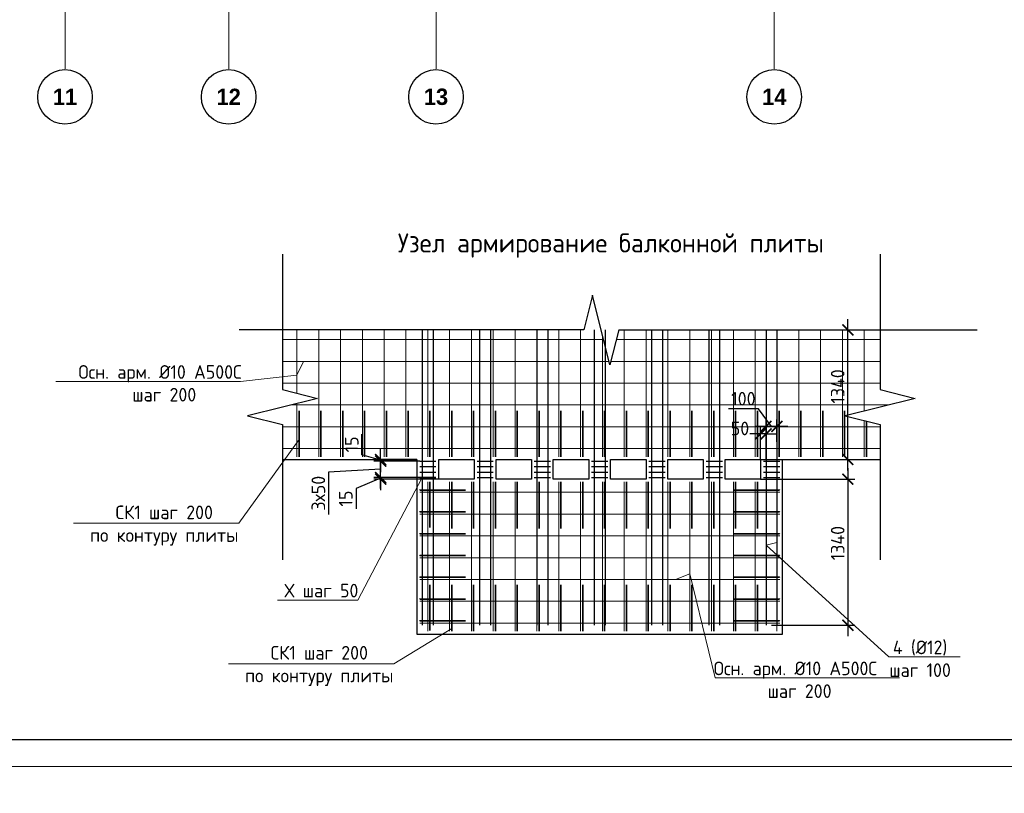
# Model space of a CAD drawing. Header units: millimetres. Extents: x -42044588 to 856694, y -806701 to 941911.
# Tile 168 of 256: x -70540 to -52493, y -357371 to -343185. Entities that reach past the tile are written whole.
import ezdxf
from ezdxf import colors
from ezdxf.entities.mleader import LeaderData, LeaderLine
from ezdxf.math import Vec2, Vec3

# ---------------------------------------------------------------- set-up
doc = ezdxf.new("R2010")
doc.units = ezdxf.units.MM
doc.linetypes.add('______5', pattern=[1100, 800, -100, 100, -100])
doc.linetypes.add('осевая', pattern=[50.8, 31.75, -6.35, 6.35, -6.35])
for name, color, linetype, lineweight in [('RAZMER', 100, 'Continuous', 15), ('Выноски', 20, 'Continuous', 20), ('Оси', 40, '______5', 18), ('Перекрытие ж_бетон', 1, 'Continuous', 30), ('подоснова', 151, 'Continuous', 5), ('поз.', 2, 'Continuous', 25), ('РАЗМЕРЫ', 1, 'Continuous', 9), ('Текст', 7, 'Continuous', 25), ('ТОНКИЕ', 7, 'Continuous', 9), ('Узлы', 7, 'Continuous', 0)]:
    doc.layers.add(name, color=color, linetype=linetype, lineweight=lineweight)
doc.layers.add('ТОЛСТЫЕ_ОСНОВНЫЕ', color=6, linetype='Continuous')
doc.styles.add('Century Gothic', font='GOTHIC.TTF')
doc.styles.add('GOST-2.304_Type-B', font='GOST_Common.ttf')
doc.styles.add('ГОСТ', font='GOST_Common.ttf')
doc.dimstyles.new('СПДС', dxfattribs={"dimscale": 100, "dimtxt": 2.5, "dimasz": 2, "dimexe": 1.25, "dimexo": 0, "dimtad": 1, "dimdec": 0, "dimrnd": 5, "dimtxsty": 'GOST-2.304_Type-B', "dimblk": 'ARCHTICK', "dimcen": 2.5, "dimdle": 2, "dimclrd": 1, "dimclre": 1, "dimclrt": 1, "dimadec": 0, "dimazin": 2, "dimtfac": 0.75, "dimtdec": 0, "dimtmove": 1, "dimatfit": 3, "dimfxl": 0, "dimtolj": 1, "dimarcsym": 0})

# ---------------------------------------------------------------- blocks, each defined once
blk = doc.blocks.new('A$Cd09756da')
at = {"layer": 'Текст', "color": 7, "attachment_point": 1, "style": 'ГОСТ'}
for s, width, heights, insert, char_height in [('\\pi594.35517;{\\fTimes New Roman|b0|i0|c204|p18;\\C256;Строительство жилого комплекса со  встроенными помещениями \\P\\pi1441.86779;общественного-делового, коммерческого назначения и \\P\\pi41.3631;поликлиническим учреждением по адресу: г. Чита, ул. 1-я Коллективная}', 11543.07, [0], (-11741, 4333), 250), ('\\pi389.01406;{\\fTimes New Roman|b0|i0|c204|p18;\\C256;«Жилой дом со встроенными помещениями \\P\\pi641.91601;общественно-делового и коммерческого \\P\\pi302.06381;назначения на первом этаже здания», поз. 3.1\\P}', 7000, [1500], (-12014, 2803), 225)]:
    blk.add_mtext_dynamic_manual_height_columns(s, width=width, gutter_width=12.5, heights=heights, dxfattribs=dict(at, insert=insert, char_height=char_height))
blk = doc.blocks.new('*U6686')
at = {"layer": 'ТОЛСТЫЕ_ОСНОВНЫЕ', "color": 6}
blk.add_lwpolyline([(20, 5), (886, 5), (886, 415), (20, 415)], close=True, dxfattribs=at)
at = {"layer": 'ТОНКИЕ'}
blk.add_lwpolyline([(0, 0), (891, 0), (891, 420), (0, 420)], close=True, dxfattribs=at)
blk = doc.blocks.new('основная сетка узел плиты')
at = {"layer": 'поз.', "linetype": 'Continuous', "elevation": 200}
blk.add_lwpolyline([(52344, -176314), (45774, -176314)], dxfattribs=at)
at = {"layer": 'РАЗМЕРЫ', "color": 9, "true_color": 0xc7c8ca, "elevation": 200}
for points in [[(39875, -176314), (39875, -177473)], [(40275, -176314), (40275, -178639)], [(40675, -176314), (40675, -178639)], [(41075, -176314), (41075, -178639)], [(41475, -176314), (41475, -178639)], [(41875, -176314), (41875, -178639)], [(42275, -176314), (42275, -178639)], [(42675, -176314), (42675, -178639)], [(43075, -176314), (43075, -178639)], [(43475, -176314), (43475, -178639)], [(43875, -176314), (43875, -178639)], [(44275, -176314), (44275, -178639)], [(44675, -176314), (44675, -178639)], [(45075, -176314), (45075, -178639)], [(45875, -176314), (45875, -178639)], [(46275, -176314), (46275, -178639)], [(46675, -176314), (46675, -178639)], [(47075, -176314), (47075, -178639)], [(47475, -176314), (47475, -178639)], [(47875, -176314), (47875, -178639)], [(48275, -176314), (48275, -178639)], [(48675, -176314), (48675, -178639)], [(49075, -176314), (49075, -178639)], [(49475, -176314), (49475, -178639)], [(49875, -176314), (49875, -178639)], [(50275, -176314), (50275, -177800)], [(39611, -176489), (45498, -176489)], [(45475, -176400), (45475, -178639)], [(45730, -176489), (50566, -176489)], [(39611, -176889), (45598, -176889)], [(45630, -176889), (50566, -176889)], [(39611, -177289), (50566, -177289)], [(39765, -177689), (50720, -177689)], [(39875, -177661), (39875, -178639)], [(39611, -178089), (50566, -178089)], [(50275, -177975), (50275, -178639)], [(39611, -178489), (50566, -178489)], [(42275, -179099), (42275, -181839)], [(42675, -179099), (42675, -181839)], [(43075, -179099), (43075, -181839)], [(43475, -179099), (43475, -181839)], [(43875, -179099), (43875, -181839)], [(44275, -179099), (44275, -181839)], [(44675, -179099), (44675, -181839)], [(45075, -179099), (45075, -181839)], [(45475, -179099), (45475, -181839)], [(45875, -179099), (45875, -181839)], [(46275, -179099), (46275, -181839)], [(46675, -179099), (46675, -181839)], [(47075, -179099), (47075, -181839)], [(47475, -179099), (47475, -181839)], [(47875, -179099), (47875, -181839)], [(48275, -179099), (48275, -181839)], [(48675, -179099), (48675, -181839)], [(42126, -179289), (48725, -179289)], [(42126, -179689), (48725, -179689)], [(42126, -180089), (48725, -180089)], [(42126, -180489), (48725, -180489)], [(42126, -180889), (48725, -180889)], [(42126, -181289), (48725, -181289)], [(42126, -181689), (48725, -181689)]]:
    blk.add_lwpolyline(points, dxfattribs=at)
at = {"layer": 'РАЗМЕРЫ', "color": 252, "lineweight": 35, "true_color": 0x939598, "elevation": 200}
for points in [[(39915, -178639), (39915, -178639), (39915, -177799)], [(40315, -178639), (40315, -178639), (40315, -177799)], [(40715, -178639), (40715, -178639), (40715, -177799)], [(41115, -178639), (41115, -178639), (41115, -177799)], [(41515, -178639), (41515, -178639), (41515, -177799)], [(41915, -178639), (41915, -178639), (41915, -177799)], [(42315, -178639), (42315, -178639), (42315, -177799)], [(42715, -178639), (42715, -178639), (42715, -177799)], [(43115, -178639), (43115, -178639), (43115, -177799)], [(43515, -178639), (43515, -178639), (43515, -177799)], [(43915, -178639), (43915, -178639), (43915, -177799)], [(44315, -178639), (44315, -178639), (44315, -177799)], [(44715, -178639), (44715, -178639), (44715, -177799)], [(45115, -178639), (45115, -178639), (45115, -177799)], [(45515, -178639), (45515, -178639), (45515, -177799)], [(45915, -178639), (45915, -178639), (45915, -177799)], [(46315, -178639), (46315, -178639), (46315, -177799)], [(46715, -178639), (46715, -178639), (46715, -177799)], [(47115, -178639), (47115, -178639), (47115, -177799)], [(47515, -178639), (47515, -178639), (47515, -177799)], [(47915, -178639), (47915, -178639), (47915, -177799)], [(48315, -178639), (48315, -178639), (48315, -177799)], [(48715, -178639), (48715, -178639), (48715, -177799)], [(49115, -178639), (49115, -178639), (49115, -177799)], [(49515, -178639), (49515, -178639), (49515, -177799)], [(49915, -178639), (49915, -178639), (49915, -177799)], [(50315, -178639), (50315, -178639), (50315, -177985)], [(42315, -179937), (42315, -179937), (42315, -179097)], [(42715, -179951), (42715, -179951), (42715, -179097)], [(43115, -179951), (43115, -179951), (43115, -179097)], [(43515, -179951), (43515, -179951), (43515, -179097)], [(43915, -179951), (43915, -179951), (43915, -179097)], [(44315, -179951), (44315, -179951), (44315, -179097)], [(44715, -179951), (44715, -179951), (44715, -179097)], [(45115, -179951), (45115, -179951), (45115, -179097)], [(45515, -179951), (45515, -179951), (45515, -179097)], [(45915, -179951), (45915, -179951), (45915, -179097)], [(46315, -179951), (46315, -179951), (46315, -179097)], [(46715, -179951), (46715, -179951), (46715, -179097)], [(47115, -179951), (47115, -179951), (47115, -179097)], [(47515, -179951), (47515, -179951), (47515, -179097)], [(47915, -179951), (47915, -179951), (47915, -179097)], [(48315, -179951), (48315, -179951), (48315, -179097)], [(42128, -179249), (42128, -179249), (42968, -179249)], [(48723, -179249), (48723, -179249), (47883, -179249)], [(42128, -179649), (42128, -179649), (42968, -179649)], [(48723, -179649), (48723, -179649), (47883, -179649)], [(42128, -180049), (42128, -180049), (42968, -180049)], [(48723, -180049), (48723, -180049), (47883, -180049)], [(42128, -180449), (42128, -180449), (42968, -180449)], [(48723, -180449), (48723, -180449), (47883, -180449)], [(42128, -180849), (42128, -180849), (42968, -180849)], [(42315, -181824), (42315, -181824), (42315, -180984)], [(42715, -181839), (42715, -181839), (42715, -180984)], [(43115, -181839), (43115, -181839), (43115, -180984)], [(43515, -181839), (43515, -181839), (43515, -180984)], [(43915, -181839), (43915, -181839), (43915, -180984)], [(44315, -181839), (44315, -181839), (44315, -180984)], [(44715, -181839), (44715, -181839), (44715, -180984)], [(45115, -181839), (45115, -181839), (45115, -180984)], [(45515, -181839), (45515, -181839), (45515, -180984)], [(45915, -181839), (45915, -181839), (45915, -180984)], [(46315, -181839), (46315, -181839), (46315, -180984)], [(46715, -181839), (46715, -181839), (46715, -180984)], [(47115, -181839), (47115, -181839), (47115, -180984)], [(47515, -181839), (47515, -181839), (47515, -180984)], [(48723, -180849), (48723, -180849), (47883, -180849)], [(47915, -181839), (47915, -181839), (47915, -180984)], [(48315, -181839), (48315, -181839), (48315, -180984)], [(42128, -181249), (42128, -181249), (42968, -181249)], [(48723, -181249), (48723, -181249), (47883, -181249)], [(42128, -181649), (42128, -181649), (42968, -181649)], [(48723, -181649), (48723, -181649), (47883, -181649)]]:
    blk.add_lwpolyline(points, dxfattribs=at)
blk = doc.blocks.new('_ArchTick')
at = {"color": 0, "linetype": 'ByBlock', "const_width": 0.15}
blk.add_lwpolyline([(-0.5, -0.5), (0.5, 0.5)], dxfattribs=at)
blk = doc.blocks.new('*D6128')
at = {"layer": 'DEFPOINTS', "color": 0, "transparency": 16777216}
for p in [(-56860, -350643), (-56860, -350925, 0), (-56660, -350925, 0)]:
    blk.add_point(p, dxfattribs=at)
at = {"layer": 'РАЗМЕРЫ', "color": 1, "lineweight": -2, "transparency": 16777216}
for p, q in [((-57001, -350322), (-57551, -350322)), ((-56760, -350643), (-57001, -350322)), ((-56460, -350643), (-57060, -350643)), ((-56860, -350925), (-56860, -350518)), ((-56660, -350925), (-56660, -350518))]:
    blk.add_line(p, q, dxfattribs=at)
at = {"layer": 'РАЗМЕРЫ', "color": 1, "lineweight": -2, "transparency": 16777216, "xscale": 200, "yscale": 200, "zscale": 200, "rotation": 180}
blk.add_blockref('_ArchTick', (-56860, -350643), dxfattribs=at)
at = {"layer": 'РАЗМЕРЫ', "color": 1, "lineweight": -2, "transparency": 16777216, "xscale": 200, "yscale": 200, "zscale": 200}
blk.add_blockref('_ArchTick', (-56660, -350643), dxfattribs=at)
at = {"layer": 'РАЗМЕРЫ', "color": 1, "lineweight": 0, "transparency": 16777216, "insert": (-57276, -350135), "char_height": 250, "attachment_point": 5, "style": 'GOST-2.304_Type-B'}
blk.add_mtext('\\A1;100', dxfattribs=at)
blk = doc.blocks.new('*D6125')
at = {"layer": 'DEFPOINTS', "color": 0, "transparency": 16777216}
for p in [(-56659, -348875, 0), (-55360, -348875), (-56960, -351250, 0)]:
    blk.add_point(p, dxfattribs=at)
at = {"layer": 'РАЗМЕРЫ', "color": 1, "lineweight": -2, "transparency": 16777216}
for p, q in [((-55360, -351450), (-55360, -348675)), ((-56659, -348875), (-55235, -348875)), ((-56960, -351250), (-55235, -351250))]:
    blk.add_line(p, q, dxfattribs=at)
at = {"layer": 'РАЗМЕРЫ', "color": 1, "lineweight": -2, "transparency": 16777216, "xscale": 200, "yscale": 200, "zscale": 200}
for p, rotation in [((-55360, -348875), 90), ((-55360, -351250), 270)]:
    blk.add_blockref('_ArchTick', p, dxfattribs=dict(at, rotation=rotation))
at = {"layer": 'РАЗМЕРЫ', "color": 1, "lineweight": 0, "transparency": 16777216, "insert": (-55547, -349910), "char_height": 250, "attachment_point": 5, "rotation": 90, "style": 'GOST-2.304_Type-B'}
blk.add_mtext('\\A1;1340', dxfattribs=at)
blk = doc.blocks.new('*D6126')
at = {"layer": 'DEFPOINTS', "color": 0, "transparency": 16777216}
for p in [(-56960, -350780), (-56960, -351250, 0), (-56860, -351250, 0)]:
    blk.add_point(p, dxfattribs=at)
at = {"layer": 'РАЗМЕРЫ', "color": 1, "lineweight": -2, "transparency": 16777216}
for p, q in [((-56960, -350780), (-57160, -350780)), ((-56960, -351250), (-56960, -350655)), ((-56860, -350780), (-56960, -350780)), ((-56860, -351250), (-56860, -350655)), ((-56860, -350780), (-56660, -350780))]:
    blk.add_line(p, q, dxfattribs=at)
at = {"layer": 'РАЗМЕРЫ', "color": 1, "lineweight": -2, "transparency": 16777216, "xscale": 200, "yscale": 200, "zscale": 200}
blk.add_blockref('_ArchTick', (-56960, -350780), dxfattribs=at)
at = {"layer": 'РАЗМЕРЫ', "color": 1, "lineweight": -2, "transparency": 16777216, "xscale": 200, "yscale": 200, "zscale": 200, "rotation": 180}
blk.add_blockref('_ArchTick', (-56860, -350780), dxfattribs=at)
at = {"layer": 'РАЗМЕРЫ', "color": 1, "lineweight": 0, "transparency": 16777216, "insert": (-57338, -350681), "char_height": 250, "attachment_point": 5, "style": 'GOST-2.304_Type-B'}
blk.add_mtext('\\A1;50', dxfattribs=at)
blk = doc.blocks.new('*D6127')
at = {"layer": 'DEFPOINTS', "color": 0, "transparency": 16777216}
for p in [(-56960, -351610, 0), (-56760, -354290, 0), (-55360, -354290)]:
    blk.add_point(p, dxfattribs=at)
at = {"layer": 'РАЗМЕРЫ', "color": 1, "lineweight": -2, "transparency": 16777216}
for p, q in [((-55360, -351410), (-55360, -354490)), ((-56960, -351610), (-55235, -351610)), ((-56760, -354290), (-55235, -354290))]:
    blk.add_line(p, q, dxfattribs=at)
at = {"layer": 'РАЗМЕРЫ', "color": 1, "lineweight": -2, "transparency": 16777216, "xscale": 200, "yscale": 200, "zscale": 200}
for p, rotation in [((-55360, -351610), 90), ((-55360, -354290), 270)]:
    blk.add_blockref('_ArchTick', p, dxfattribs=dict(at, rotation=rotation))
at = {"layer": 'РАЗМЕРЫ', "color": 1, "lineweight": 0, "transparency": 16777216, "insert": (-55547, -352783), "char_height": 250, "attachment_point": 5, "rotation": 90, "style": 'GOST-2.304_Type-B'}
blk.add_mtext('\\A1;1340', dxfattribs=at)
blk = doc.blocks.new('_None')
blk = doc.blocks.new('*D6129')
at = {"layer": 'DEFPOINTS', "color": 0, "transparency": 16777216}
for p in [(-63924, -351580), (-62910, -351580, 0), (-62860, -351610, 0)]:
    blk.add_point(p, dxfattribs=at)
at = {"layer": 'РАЗМЕРЫ', "color": 1, "lineweight": -2, "transparency": 16777216}
for p, q in [((-63924, -351580), (-63924, -351380)), ((-63924, -351595), (-64376, -351779)), ((-62910, -351580), (-64049, -351580)), ((-62860, -351610), (-64049, -351610)), ((-63924, -351610), (-63924, -351580)), ((-63924, -351610), (-63924, -351580)), ((-63924, -351610), (-63924, -351810)), ((-64376, -351779), (-64376, -352154))]:
    blk.add_line(p, q, dxfattribs=at)
at = {"layer": 'РАЗМЕРЫ', "color": 1, "lineweight": -2, "transparency": 16777216, "xscale": 200, "yscale": 200, "zscale": 200}
for p, rotation in [((-63924, -351580), 270), ((-63924, -351610), 90)]:
    blk.add_blockref('_ArchTick', p, dxfattribs=dict(at, rotation=rotation))
at = {"layer": 'РАЗМЕРЫ', "color": 1, "lineweight": 0, "transparency": 16777216, "insert": (-64564, -351966), "char_height": 250, "attachment_point": 5, "rotation": 90, "style": 'GOST-2.304_Type-B'}
blk.add_mtext('\\A1;15', dxfattribs=at)
blk = doc.blocks.new('*D6130')
at = {"layer": 'DEFPOINTS', "color": 0, "transparency": 16777216}
for p in [(-63924, -351280), (-63208, -351280, 0), (-62910, -351580, 0)]:
    blk.add_point(p, dxfattribs=at)
at = {"layer": 'РАЗМЕРЫ', "color": 1, "lineweight": -2, "transparency": 16777216}
for p, q in [((-63924, -351780), (-63924, -351080)), ((-63208, -351280), (-64049, -351280)), ((-63924, -351430), (-64879, -351481)), ((-64879, -351481), (-64879, -352256)), ((-62910, -351580), (-64049, -351580))]:
    blk.add_line(p, q, dxfattribs=at)
at = {"layer": 'РАЗМЕРЫ', "color": 1, "lineweight": -2, "transparency": 16777216, "xscale": 200, "yscale": 200, "zscale": 200}
for p, rotation in [((-63924, -351280), 90), ((-63924, -351580), 270)]:
    blk.add_blockref('_ArchTick', p, dxfattribs=dict(at, rotation=rotation))
at = {"layer": 'РАЗМЕРЫ', "color": 1, "lineweight": 0, "transparency": 16777216, "insert": (-65066, -351868), "char_height": 250, "attachment_point": 5, "rotation": 90, "style": 'GOST-2.304_Type-B'}
blk.add_mtext('\\A1;3х50', dxfattribs=at)
blk = doc.blocks.new('*D6131')
at = {"layer": 'DEFPOINTS', "color": 0, "transparency": 16777216}
for p in [(-63924, -351250), (-63258, -351250), (-63208, -351280, 0)]:
    blk.add_point(p, dxfattribs=at)
at = {"layer": 'РАЗМЕРЫ', "color": 1, "lineweight": -2, "transparency": 16777216}
for p, q in [((-64267, -351162), (-64267, -350787)), ((-63924, -351265), (-64267, -351162)), ((-63924, -351250), (-63924, -351050)), ((-63258, -351250), (-64049, -351250)), ((-63208, -351280), (-64049, -351280)), ((-63924, -351280), (-63924, -351250)), ((-63924, -351280), (-63924, -351250)), ((-63924, -351280), (-63924, -351480))]:
    blk.add_line(p, q, dxfattribs=at)
at = {"layer": 'РАЗМЕРЫ', "color": 1, "lineweight": -2, "transparency": 16777216, "xscale": 200, "yscale": 200, "zscale": 200}
for p, rotation in [((-63924, -351250), 270), ((-63924, -351280), 90)]:
    blk.add_blockref('_ArchTick', p, dxfattribs=dict(at, rotation=rotation))
at = {"layer": 'РАЗМЕРЫ', "color": 1, "lineweight": 0, "transparency": 16777216, "insert": (-64455, -350974), "char_height": 250, "attachment_point": 5, "rotation": 90, "style": 'GOST-2.304_Type-B'}
blk.add_mtext('\\A1;15', dxfattribs=at)
blk = doc.blocks.new('NSY101')
at = {"color": 0, "linetype": 'ByBlock', "lineweight": -2}
blk.add_circle((0, 0), 50, dxfattribs=at)
blk = doc.blocks.new('СЛОЖНЫЙ_ОБЪЕКТ_38')
at = {"layer": 'Оси', "color": 16, "linetype": 'Continuous', "lineweight": 25, "transparency": 33554687, "xscale": 9.999999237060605, "yscale": 9.999999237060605, "zscale": 9.999999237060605}
blk.add_blockref('NSY101', (38513, -43009), dxfattribs=at)
at = {"layer": 'Оси', "color": 16, "linetype": 'Continuous', "lineweight": 25, "transparency": 33554687, "insert": (38513, -43009), "char_height": 300, "width": 620, "attachment_point": 5, "style": 'Century Gothic'}
blk.add_mtext('\\A1;{\\fCentury Gothic|i0|b1;\\H300.000000;\\W1.000000;\\C16;11}\\P', dxfattribs=at)
blk = doc.blocks.new('СЛОЖНЫЙ_ОБЪЕКТ_39')
at = {"layer": 'Оси', "color": 16, "linetype": 'Continuous', "lineweight": 25, "transparency": 33554687, "xscale": 9.999999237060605, "yscale": 9.999999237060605, "zscale": 9.999999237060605}
blk.add_blockref('NSY101', (41513, -43009), dxfattribs=at)
at = {"layer": 'Оси', "color": 16, "linetype": 'Continuous', "lineweight": 25, "transparency": 33554687, "insert": (41513, -43009), "char_height": 300, "width": 620, "attachment_point": 5, "style": 'Century Gothic'}
blk.add_mtext('\\A1;{\\fCentury Gothic|i0|b1;\\H300.000000;\\W1.000000;\\C16;12}\\P', dxfattribs=at)
blk = doc.blocks.new('СЛОЖНЫЙ_ОБЪЕКТ_40')
at = {"layer": 'Оси', "color": 16, "linetype": 'Continuous', "lineweight": 25, "transparency": 33554687, "xscale": 9.999999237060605, "yscale": 9.999999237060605, "zscale": 9.999999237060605}
blk.add_blockref('NSY101', (45313, -43009), dxfattribs=at)
at = {"layer": 'Оси', "color": 16, "linetype": 'Continuous', "lineweight": 25, "transparency": 33554687, "insert": (45313, -43009), "char_height": 300, "width": 620, "attachment_point": 5, "style": 'Century Gothic'}
blk.add_mtext('\\A1;{\\fCentury Gothic|i0|b1;\\H300.000000;\\W1.000000;\\C16;13}\\P', dxfattribs=at)
blk = doc.blocks.new('СЛОЖНЫЙ_ОБЪЕКТ_41')
at = {"layer": 'Оси', "color": 16, "linetype": 'Continuous', "lineweight": 25, "transparency": 33554687, "xscale": 9.999999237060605, "yscale": 9.999999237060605, "zscale": 9.999999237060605}
blk.add_blockref('NSY101', (51513, -43009), dxfattribs=at)
at = {"layer": 'Оси', "color": 16, "linetype": 'Continuous', "lineweight": 25, "transparency": 33554687, "insert": (51513, -43009), "char_height": 300, "width": 620, "attachment_point": 5, "style": 'Century Gothic'}
blk.add_mtext('\\A1;{\\fCentury Gothic|i0|b1;\\H300.000000;\\W1.000000;\\C16;14}\\P', dxfattribs=at)
blk = doc.blocks.new('оси блок 2')
at = {"layer": 'Оси', "color": 16, "linetype": 'осевая', "lineweight": 0, "ltscale": 0.25, "transparency": 33554687}
for p, q in [((-51904.7, -322543), (-51904.7, -347914.1)), ((-48904.7, -322543), (-48904.7, -347914.1)), ((-45104.7, -322543), (-45104.7, -347914.1)), ((-38904.7, -322543), (-38904.7, -347914.1))]:
    blk.add_line(p, q, dxfattribs=at)
at = {"layer": 'Оси', "color": 16, "linetype": 'Continuous', "lineweight": 25, "transparency": 33554687}
for name in ['СЛОЖНЫЙ_ОБЪЕКТ_38', 'СЛОЖНЫЙ_ОБЪЕКТ_39', 'СЛОЖНЫЙ_ОБЪЕКТ_40', 'СЛОЖНЫЙ_ОБЪЕКТ_41']:
    blk.add_blockref(name, (-90418.2, -305420.5), dxfattribs=at)

msp = doc.modelspace()

# ---------------------------------------------------------------- linework, layer by layer
at = {"layer": 'RAZMER', "lineweight": 30}
for points, elevation in [([(-63160.801, -348875.076), (-63160.97, -354290.079)], 0.249), ([(-62960.801, -348875.076), (-62960.97, -354290.079)], 0.249), ([(-62110.641, -348875.076), (-62110.81, -354290.079)], 0.071), ([(-61910.641, -348875.076), (-61910.81, -354290.079)], 0.071), ([(-61060.854, -348875.076), (-61061.023, -354290.079)], 0.285), ([(-60860.854, -348875.076), (-60861.023, -354290.079)], 0.285), ([(-60010.694, -348875.076), (-60010.864, -354290.079)], 0.107), ([(-59810.694, -348875.076), (-59810.864, -354290.079)], 0.107), ([(-58960.907, -348875.076), (-58961.077, -354290.079)], 0.356), ([(-58760.907, -348875.076), (-58761.077, -354290.079)], 0.356), ([(-57910.934, -348875.076), (-57911.103, -354290.079)], 0.392), ([(-57710.934, -348875.076), (-57711.103, -354290.079)], 0.392), ([(-56860.084, -348875.076), (-56860.254, -354290.079)], 0.285), ([(-56660.084, -348875.076), (-56660.254, -354290.079)], 0.285), ([(-63208.39, -351280.079), (-62910.037, -351280.079)], -0.036), ([(-62158.23, -351280.079), (-61859.878, -351280.079)], -0.214), ([(-60058.284, -351280.078), (-59759.931, -351280.078)], -0.178), ([(-59008.497, -351280.079), (-58710.144, -351280.079)], 0.071), ([(-57958.523, -351280.079), (-57660.17, -351280.079)], 0.107), ([(-63208.39, -351380.079), (-62910.037, -351380.079)], -0.036), ([(-63208.39, -351480.079), (-62910.037, -351480.079)], -0.036), ([(-62158.23, -351380.079), (-61859.878, -351380.079)], -0.214), ([(-62158.23, -351480.079), (-61859.878, -351480.079)], -0.214), ([(-60058.284, -351380.078), (-59759.931, -351380.078)], -0.178), ([(-60058.284, -351480.078), (-59759.931, -351480.078)], -0.178), ([(-59008.497, -351380.079), (-58710.144, -351380.079)], 0.071), ([(-59008.497, -351480.079), (-58710.144, -351480.079)], 0.071), ([(-57958.523, -351380.079), (-57660.17, -351380.079)], 0.107), ([(-57958.523, -351480.079), (-57660.17, -351480.079)], 0.107), ([(-63208.39, -351580.079), (-62910.037, -351580.079)], -0.036), ([(-62158.23, -351580.079), (-61859.878, -351580.079)], -0.214), ([(-60058.284, -351580.078), (-59759.931, -351580.078)], -0.178), ([(-59008.497, -351580.079), (-58710.144, -351580.079)], 0.071), ([(-57958.523, -351580.079), (-57660.17, -351580.079)], 0.107)]:
    msp.add_lwpolyline(points, dxfattribs=dict(at, elevation=elevation))
for points in [[(-61108.443, -351280.079), (-60810.091, -351280.079)], [(-56907.674, -351280.009), (-56609.321, -351280.009)], [(-61108.443, -351380.079), (-60810.091, -351380.079)], [(-61108.443, -351480.079), (-60810.091, -351480.079)], [(-56907.674, -351380.009), (-56609.321, -351380.009)], [(-56907.674, -351480.009), (-56609.321, -351480.009)], [(-61108.443, -351580.079), (-60810.091, -351580.079)], [(-56907.674, -351580.009), (-56609.321, -351580.009)]]:
    msp.add_lwpolyline(points, dxfattribs=at)
at = {"layer": 'Перекрытие ж_бетон'}
msp.add_lwpolyline([(-65723.551, -351250.01), (-63258.39, -351250.01), (-63258.39, -354450.009), (-56559.31, -354450.009), (-56559.321, -351250.009), (-54768.916, -351250.009)], dxfattribs=at)
for points, elevation in [([(-62210.037, -351610.079), (-62860.037, -351610.079), (-62860.037, -351250.079), (-62210.037, -351250.079)], -0.036), ([(-61159.878, -351610.079), (-61809.878, -351610.079), (-61809.878, -351250.079), (-61159.878, -351250.079)], -0.214), ([(-59059.931, -351610.078), (-59709.931, -351610.078), (-59709.931, -351250.078), (-59059.931, -351250.078)], -0.178), ([(-58010.144, -351610.079), (-58660.144, -351610.079), (-58660.144, -351250.079), (-58010.144, -351250.079)], 0.071), ([(-56960.17, -351610.079), (-57610.17, -351610.079), (-57610.17, -351250.079), (-56960.17, -351250.079)], 0.107)]:
    msp.add_lwpolyline(points, close=True, dxfattribs=dict(at, elevation=elevation))
msp.add_lwpolyline([(-60110.091, -351610.079), (-60760.091, -351610.079), (-60760.091, -351250.079), (-60110.091, -351250.079)], close=True, dxfattribs=at)
at = {"layer": 'поз.', "linetype": 'Continuous'}
for points in [[(-65723.549, -347484.532), (-65723.549, -349968.532)], [(-54768.916, -347484.532), (-54768.916, -349968.532)], [(-60040.929, -348235.076), (-60200.929, -348875.076), (-66516.316, -348875.076)], [(-59560.929, -348875.076), (-59720.929, -349515.076), (-60040.929, -348235.076)], [(-65723.549, -349968.532), (-65083.549, -350128.532), (-66363.549, -350448.532)], [(-54768.916, -349968.532), (-54128.916, -350128.532), (-55408.916, -350448.532)], [(-66363.549, -350448.532), (-65723.549, -350608.532), (-65723.549, -353092.532)], [(-55408.916, -350448.532), (-54768.916, -350608.532), (-54768.916, -353092.532)]]:
    msp.add_lwpolyline(points, dxfattribs=at)

# ---------------------------------------------------------------- block references
at = {"xscale": 100, "yscale": 100, "zscale": 100}
msp.add_blockref('*U6686', (-111387.178, -356882.079), dxfattribs=at)
at = {"lineweight": 50, "ltscale": 100}
msp.add_blockref('A$Cd09756da', (-114599.263, -356118.849), dxfattribs=at)
at = {"layer": 'РАЗМЕРЫ'}
msp.add_blockref('оси блок 2', (-17804.898, 3828.769), dxfattribs=at)
at = {"layer": 'РАЗМЕРЫ', "lineweight": 35}
msp.add_blockref('основная сетка узел плиты', (-105334.712, -172561.286, -200.089), dxfattribs=at)

# ---------------------------------------------------------------- texts
at = {"ltscale": 100, "insert": (-133805.873, -335628.958), "char_height": 250, "attachment_point": 1, "style": 'ГОСТ'}
msp.add_mtext_dynamic_manual_height_columns('\\pi1250,t1750;1.^IПроизводство работ вести в строгом соответствии с требованиями СП 70.13330.2012 "Несущие и ограждающие конструкции" и проектом производства работ.{\\H1.83333x; }\\P2.^IПеред бетонированием арматуру и основание, на которую укладывается бетонная смесь, очистить от {\\H1.55556x; }ржавчины и грязи. {\\H1.64815x; }\\P3.^IБетонирование вести слоем на всю толщину  плит. Захватки при бетонировании должны быть отсечены {\\H1.61728x; }вертикальными швами. Бетон применять класса В25. Заполнителем для бетона служит щебень твердых пород, {\\H1.62757x; }наибольшая фракция щебня не должна превышать 40мм.{\\H1.62414x; }\\P4.^IВ процессе бетонирования обеспечить соблюдение защитных слоев и мест положения рабочей арматуры {\\H1.62529x; }согласно проекту. Материал фиксаторов для нижней арматуры фундаментных плит выбирается проектом производства {\\H1.6249x; }работ, исходя из конкретных возможностей строительной организации.{\\H1.62503x; }\\P5.^IПроектом принято соединение рабочих стержней арматуры монолитной плиты внахлестку (без сварки). {\\H1.72499x; }\\P6.^IСварные арматурные каркасы изготовить на заводе-изготовители. {\\H1.67917x; }\\P7.^IКрестообразные соединения стержней арматуры 1-го и 2-го рядов, а также 3-го и 4-го рядов между собой {\\H1.60694x; }выполнить вязкой отожженной проволокой диаметром 2,0-3,0 мм. Допускается применение специальных соединительных {\\H1.63102x; }элементов - пластмассовых или проволочных фиксаторов. Соединение арматуры допускается предусматривать не во всех {\\H1.62299x; }местах пересечения стержней арматуры. При этом должны быть связаны вязальной проволокой все пересечения стержней {\\H1.62567x; }в 2-х крайних рядах по периметру плит, остальные узлы могут быть соединены через узел в шахматном порядке (схему {\\H1.72478x; }вязки стержней см. на данном листе).{\\H1.77924x; }', width=18954.38214, gutter_width=12.5, heights=[0], dxfattribs=at)
at = {"layer": 'Выноски', "color": 240, "true_color": 0xed1f24, "insert": (-133423.312, -348920.343), "char_height": 250, "width": 18219.65973, "attachment_point": 1, "style": 'ГОСТ'}
msp.add_mtext('\\pi-500,l500;В выделенной области представлена замененная ( актуальная) версия. Содержание изменения см. в листе разрешения на внесение изменений{\\H1.025x; }', dxfattribs=at)
at = {"layer": 'Текст', "color": 7, "insert": (-126599.263, -354618.849), "char_height": 250, "attachment_point": 1, "style": 'ГОСТ'}
msp.add_mtext_dynamic_manual_height_columns('\\pi3500;\\P\\pi335.03788;Плита на отм. +30,900;+33,900 (опалубка)', width=7000, gutter_width=12.5, heights=[1500], dxfattribs=at)
at = {"layer": 'Узлы', "color": 80, "linetype": 'Continuous', "lineweight": 0, "insert": (-59773.19, -347326.237, -400.178), "char_height": 350, "width": 10464.96038, "attachment_point": 5, "style": 'GOST-2.304_Type-B'}
msp.add_mtext('\\pi136.85;Узел армирование балконной плиты', dxfattribs=at)

# ---------------------------------------------------------------- dimensions: what is measured, and where the dimension line sits
at = {"layer": 'РАЗМЕРЫ', "lineweight": 0}
for base, p1, p2, text, picture, middle in [((-55359.783, -348875.076, -0.071), (-56960.17, -351250.079, 0.285), (-56659.321, -348875.076), '1340', '*D6125', (-55359.783, -349910.079, -0.071)), ((-63923.583, -351280.079), (-62910.037, -351580.079, -0.036), (-63208.39, -351280.079, -0.036), '3х50', '*D6130', (-64878.957, -351543.381))]:
    dim = msp.add_linear_dim(base=base, p1=p1, p2=p2, angle=90, text=text, dimstyle='СПДС', override={"dimlfac": 0.5, "dimrnd": 5}, dxfattribs=at)
    dim.commit()
    dim.dimension.update_dxf_attribs({"geometry": picture, "text_midpoint": middle, "dimtype": 160})
for base, p1, p2, picture, middle in [((-56860.149, -350642.9, 0.107), (-56660.149, -350925.284, 0.285), (-56860.149, -350925.278, 0.285), '*D6128', (-57063.079, -350322.053, 0.107)), ((-56960.17, -350780.324, 0.249), (-56860.159, -351250.079, 0.107), (-56960.17, -351250.079, 0.107), '*D6126', (-57337.898, -350868.208, 0.249))]:
    dim = msp.add_linear_dim(base=base, p1=p1, p2=p2, dimstyle='СПДС', override={"dimlfac": 0.5, "dimrnd": 5}, dxfattribs=at)
    dim.commit()
    dim.dimension.update_dxf_attribs({"geometry": picture, "text_midpoint": middle, "dimtype": 160})
dim = msp.add_linear_dim(base=(-63923.583, -351250.01), p1=(-63208.39, -351280.079, -0.036), p2=(-63258.39, -351250.01), angle=90, dimstyle='СПДС', override={"dimlfac": 0.5, "dimrnd": 5}, dxfattribs=at)
dim.commit()
dim.dimension.update_dxf_attribs({"geometry": '*D6131', "text_midpoint": (-64454.833, -351099.419)})
for base, p1, p2, angle, picture, middle in [((-63923.583, -351580.079), (-62860.037, -351610.079, -0.036), (-62910.037, -351580.079, -0.036), 90, '*D6129', (-64376.311, -351841.147)), ((-55359.783, -354290.079, 0.107), (-56960.17, -351610.079, 0.463), (-56760.063, -354290.079, 0.463), 270, '*D6127', (-55359.783, -352783.209, 0.107))]:
    dim = msp.add_linear_dim(base=base, p1=p1, p2=p2, angle=angle, dimstyle='СПДС', override={"dimlfac": 0.5, "dimrnd": 5}, dxfattribs=at)
    dim.commit()
    dim.dimension.update_dxf_attribs({"geometry": picture, "text_midpoint": middle, "dimtype": 160})

# ---------------------------------------------------------------- leaders
at = {"layer": 'подоснова', "color": 2, "ltscale": 0.3}
ml = msp.add_multileader_mtext('Standard', dxfattribs=at)
ml.set_content('Осн. арм. %%C10 А500С\\P шаг 200', color=2, style='GOST-2.304_Type-B')
ml.set_leader_properties(color=256, linetype='ByLayer', lineweight=15)
ml.set_arrow_properties(name='NONE')
ml.build(insert=Vec2(0, 0))
ml.multileader.update_dxf_attribs({"text_left_attachment_type": 6, "text_right_attachment_type": 6, "dogleg_length": 0.1, "arrow_head_size": 18})
ctx = ml.context
ctx.base_point, ctx.char_height, ctx.arrow_head_size, ctx.landing_gap_size, ctx.plane_origin = Vec3(-69439.679, -349819.875, -200.089), 250, 18, 20, Vec3(-73598.05, -345611.455, -200.089)
ctx.left_attachment, ctx.right_attachment, ctx.text_align_type = 6, 6, 1
notes = []
notes.append((ctx, [(1, (1, 1, 0), (-66492.76, -349819.875, -200.089), (-1, 0), 0.1, [(1, [(-65338.057, -349450.009, -200.089), (-65459.321, -349701.812, -200.089)], 0, [])])]))
ctx.mtext.insert, ctx.mtext.alignment, ctx.mtext.flow_direction = Vec3(-67966.269, -349519.875, -200.089), 2, 5
ml = msp.add_multileader_mtext('Standard', dxfattribs=at)
ml.set_content('СК1 шаг 200 \\Pпо контуру плиты', color=2, style='GOST-2.304_Type-B')
ml.set_leader_properties(color=256, linetype='ByLayer', lineweight=15)
ml.set_arrow_properties(name='NONE')
ml.build(insert=Vec2(0, 0))
ml.multileader.update_dxf_attribs({"text_left_attachment_type": 6, "text_right_attachment_type": 6, "dogleg_length": 0.1, "arrow_head_size": 18})
ctx = ml.context
ctx.base_point, ctx.char_height, ctx.arrow_head_size, ctx.landing_gap_size, ctx.plane_origin = Vec3(-69258.914, -352418.976), 250, 18, 20, Vec3(-73627.891, -348210.556)
ctx.left_attachment, ctx.right_attachment, ctx.text_align_type = 6, 6, 1
notes.append((ctx, [(1, (1, 1, 0), (-66522.602, -352418.976), (-1, 0), 0.1, [(0, [(-65419.321, -350883.253)], 0, [])])]))
ctx.mtext.insert, ctx.mtext.alignment, ctx.mtext.flow_direction = Vec3(-67890.808, -352093.976), 2, 5
ml = msp.add_multileader_mtext('Standard', dxfattribs=at)
ml.set_content('Х шаг 50 ', color=2, style='GOST-2.304_Type-B')
ml.set_leader_properties(color=256, linetype='ByLayer', lineweight=15)
ml.set_arrow_properties(name='NONE')
ml.build(insert=Vec2(0, 0))
ml.multileader.update_dxf_attribs({"text_left_attachment_type": 6, "text_right_attachment_type": 6, "dogleg_length": 0.1, "arrow_head_size": 18})
ctx = ml.context
ctx.base_point, ctx.char_height, ctx.arrow_head_size, ctx.landing_gap_size, ctx.plane_origin = Vec3(-65678.673, -353828.999, 0.249), 250, 18, 20, Vec3(-71369.456, -348909.881, 0.249)
ctx.left_attachment, ctx.right_attachment, ctx.text_align_type = 6, 6, 1
notes.append((ctx, [(1, (1, 1, 0), (-64342.361, -353828.999, 0.249), (-1, 0), 0.1, [(0, [(-63160.885, -351582.578, 0.249)], 0, [])])]))
ctx.mtext.insert, ctx.mtext.alignment, ctx.mtext.flow_direction = Vec3(-65010.567, -353528.999, 0.249), 2, 5
ml = msp.add_multileader_mtext('Standard', dxfattribs=at)
ml.set_content('4 (%%C12)\\Pшаг 100', color=2, style='GOST-2.304_Type-B')
ml.set_leader_properties(color=256, linetype='ByLayer', lineweight=15)
ml.set_arrow_properties(name='NONE')
ml.build(insert=Vec2(0, 0))
ml.multileader.update_dxf_attribs({"text_left_attachment_type": 6, "text_right_attachment_type": 6, "dogleg_length": 0.1, "arrow_head_size": 18})
ctx = ml.context
ctx.base_point, ctx.char_height, ctx.arrow_head_size, ctx.landing_gap_size, ctx.plane_origin = Vec3(-54612.32, -354870.332, 359.911), 250, 18, 20, Vec3(-60760.534, -349762.038, 359.911)
ctx.left_attachment, ctx.right_attachment, ctx.text_align_type = 6, 6, 1
notes.append((ctx, [(0, (1, 1, 0), (-54612.42, -354870.332, 359.911), (1, 0), 0.1, [(1, [(-56660.207, -352772.926, 359.911), (-56860.208, -352817.627, 359.911)], 0, [])])]))
ctx.mtext.insert, ctx.mtext.alignment, ctx.mtext.flow_direction = Vec3(-54037.017, -354570.332, 359.911), 2, 5
ml = msp.add_multileader_mtext('Standard', dxfattribs=at)
ml.set_content('Осн. арм. %%C10 А500С\\P шаг 200', color=2, style='GOST-2.304_Type-B')
ml.set_leader_properties(color=256, linetype='ByLayer', lineweight=15)
ml.set_arrow_properties(name='NONE')
ml.build(insert=Vec2(0, 0))
ml.multileader.update_dxf_attribs({"text_left_attachment_type": 6, "text_right_attachment_type": 6, "dogleg_length": 0.1, "arrow_head_size": 18})
ctx = ml.context
ctx.base_point, ctx.char_height, ctx.arrow_head_size, ctx.landing_gap_size, ctx.plane_origin = Vec3(-57794.62, -355255.178, -200.089), 250, 18, 20, Vec3(-65106.138, -351377.404, -200.089)
ctx.left_attachment, ctx.right_attachment, ctx.text_align_type = 6, 6, 1
notes.append((ctx, [(0, (1, 1, 0), (-57794.72, -355255.178, -200.089), (1, 0), 0.1, [(1, [(-58519.603, -353450.009, -200.089), (-58259.321, -353347.766, -200.089)], 0, [])])]))
ctx.mtext.insert, ctx.mtext.alignment, ctx.mtext.flow_direction = Vec3(-56321.211, -354955.178, -200.089), 2, 5
ml = msp.add_multileader_mtext('Standard', dxfattribs=at)
ml.set_content('СК1 шаг 200 \\Pпо контуру плиты', color=2, style='GOST-2.304_Type-B')
ml.set_leader_properties(color=256, linetype='ByLayer', lineweight=15)
ml.set_arrow_properties(name='NONE')
ml.build(insert=Vec2(0, 0))
ml.multileader.update_dxf_attribs({"text_left_attachment_type": 6, "text_right_attachment_type": 6, "dogleg_length": 0.1, "arrow_head_size": 18})
ctx = ml.context
ctx.base_point, ctx.char_height, ctx.arrow_head_size, ctx.landing_gap_size, ctx.plane_origin = Vec3(-66417.4, -354993.629, -200.089), 250, 18, 20, Vec3(-70827.891, -351675.836, -200.089)
ctx.left_attachment, ctx.right_attachment, ctx.text_align_type = 6, 6, 1
notes.append((ctx, [(1, (1, 1, 0), (-63681.088, -354993.629, -200.089), (-1, 0), 0.1, [(0, [(-62619.321, -354348.533, -200.089)], 0, [])])]))
ctx.mtext.insert, ctx.mtext.alignment, ctx.mtext.flow_direction = Vec3(-65049.294, -354668.629, -200.089), 2, 5
for ctx, leaders in notes:
    for number, flags, end, landing, length, lines in leaders:
        leader = LeaderData()
        leader.index, (leader.has_last_leader_line, leader.has_dogleg_vector, leader.attachment_direction) = number, flags
        leader.last_leader_point, leader.dogleg_vector, leader.dogleg_length = Vec3(end), Vec3(landing), length
        for number, points, colour, breaks in lines:
            line = LeaderLine()
            line.index, line.vertices, line.color, line.breaks = number, Vec3.list(points), colors.encode_raw_color(colour), breaks
            leader.lines.append(line)
        ctx.leaders.append(leader)

doc.saveas('drawing.dxf')
